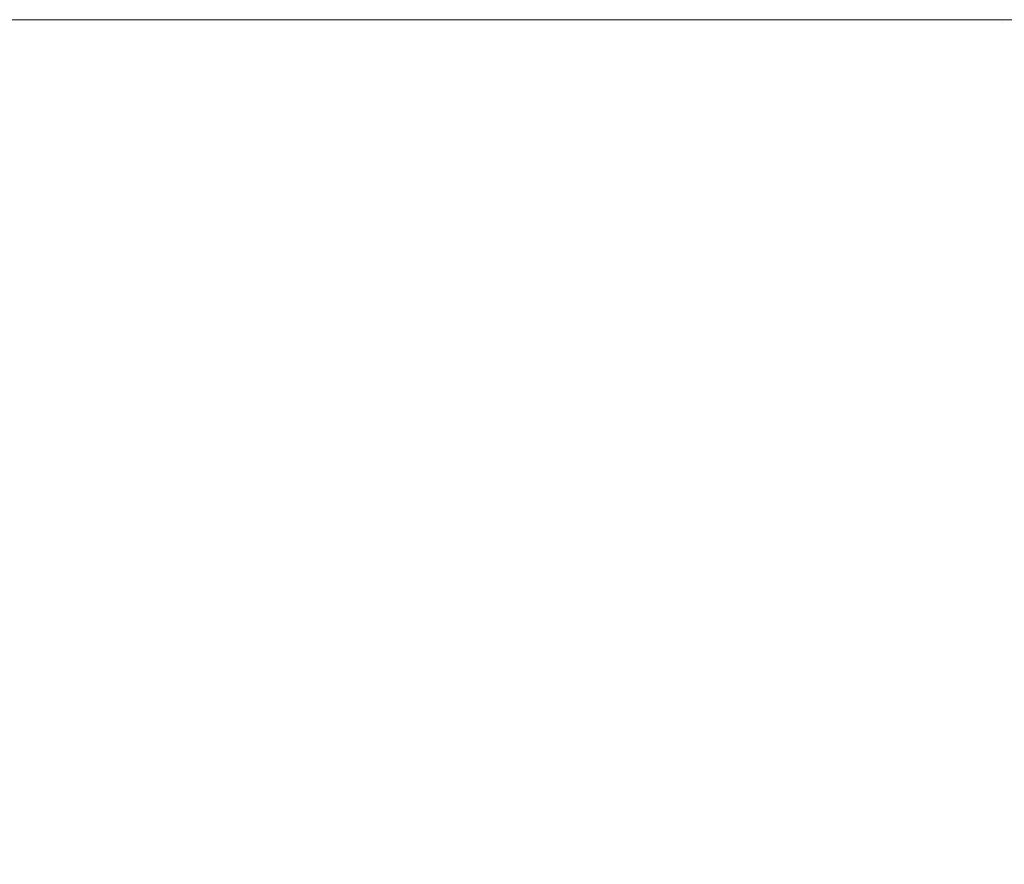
# Model space of a CAD drawing. Header units: centimetres. Extents: x -25.8 to 27.5, y 33.3 to 35.1.
# Tile 194 of 256: x -7.8321 to -7.8014, y 35.1138 to 35.1401. Entities that reach past the tile are written whole.
import ezdxf

# ---------------------------------------------------------------- set-up
doc = ezdxf.new("R2010")
doc.units = ezdxf.units.CM
doc.header["$LTSCALE"] = 2.54
doc.layers.add('Lucido design-1', color=7, linetype='Continuous')

# ---------------------------------------------------------------- blocks, each defined once
blk = doc.blocks.new('Gruppo-6-1')
at = {"color": 7, "linetype": 'Continuous', "lineweight": 9}
for points, invisible_edges in [([(27.40704, 35.140065, 330.489196), (27.40704, 35.140112, 330.486121), (-25.69296, 35.140112, 330.486121), (-25.69296, 35.140065, 330.489196)], 8), ([(-25.69296, 35.140112, 330.486121), (9.50704, 35.140112, 330.286121), (-7.79296, 35.140112, 330.286121)], 9), ([(9.50704, 35.140112, 330.286121), (-25.69296, 35.140112, 330.486121), (27.40704, 35.140112, 330.486121)], 9), ([(-7.79296, 35.140112, 330.286121), (-7.801448, 35.140112, 330.285941), (-25.69296, 35.140112, 330.486121)], 10), ([(-25.69296, 35.140112, 330.486121), (-7.818364, 35.140112, 330.284502), (-7.82676, 35.140112, 330.283245)], 9), ([(-7.801448, 35.140112, 330.285941), (-7.809921, 35.140112, 330.285401), (-25.69296, 35.140112, 330.486121)], 10), ([(-7.809921, 35.140112, 330.285401), (-7.818364, 35.140112, 330.284502), (-25.69296, 35.140112, 330.486121)], 10), ([(-7.82676, 35.140112, 330.283245), (-7.835096, 35.140112, 330.281633), (-25.69296, 35.140112, 330.486121)], 10), ([(27.40704, 35.140065, 306.522433), (27.40704, 35.140112, 306.519358), (-25.69296, 35.140112, 306.519358), (-25.69296, 35.140065, 306.522433)], 8), ([(-25.69296, 35.140112, 306.519358), (-7.819065, 35.140112, 306.317647), (-7.82769, 35.140112, 306.31632)], 9), ([(-7.82769, 35.140112, 306.31632), (-7.836248, 35.140112, 306.314618), (-25.69296, 35.140112, 306.519358)], 10), ([(-25.69296, 35.140112, 306.519358), (-7.801684, 35.140112, 306.319168), (-7.810391, 35.140112, 306.318597)], 9), ([(9.50704, 35.140112, 306.319358), (-25.69296, 35.140112, 306.519358), (27.40704, 35.140112, 306.519358)], 9), ([(9.50704, 35.140112, 306.319358), (-7.79296, 35.140112, 306.319358), (-25.69296, 35.140112, 306.519358)], 10), ([(-7.810391, 35.140112, 306.318597), (-7.819065, 35.140112, 306.317647), (-25.69296, 35.140112, 306.519358)], 10), ([(-7.79296, 35.140112, 306.319358), (-7.801684, 35.140112, 306.319168), (-25.69296, 35.140112, 306.519358)], 10), ([(-25.69296, 35.140065, 330.489196), (-25.69296, 35.139998, 330.490482), (27.40704, 35.139998, 330.490482), (27.40704, 35.140065, 330.489196)], 10), ([(-25.69296, 35.140065, 306.522433), (-25.69296, 35.139998, 306.523719), (27.40704, 35.139998, 306.523719), (27.40704, 35.140065, 306.522433)], 10), ([(-7.836248, 35.140112, 306.314618), (-7.82769, 35.140112, 306.31632), (-7.826933, 35.140017, 306.312026), (-7.835304, 35.140017, 306.310361)], 14), ([(-7.835096, 35.140112, 330.281633), (-7.82676, 35.140112, 330.283245), (-7.826023, 35.140017, 330.278947), (-7.834177, 35.140017, 330.27737)], 14), ([(-7.82769, 35.140112, 306.31632), (-7.819065, 35.140112, 306.317647), (-7.818496, 35.140017, 306.313325), (-7.826933, 35.140017, 306.312026)], 14), ([(-7.82676, 35.140112, 330.283245), (-7.818364, 35.140112, 330.284502), (-7.81781, 35.140017, 330.280177), (-7.826023, 35.140017, 330.278947)], 14), ([(-7.819065, 35.140112, 306.317647), (-7.810391, 35.140112, 306.318597), (-7.810011, 35.140017, 306.314254), (-7.818496, 35.140017, 306.313325)], 14), ([(-7.818364, 35.140112, 330.284502), (-7.809921, 35.140112, 330.285401), (-7.809551, 35.140017, 330.281057), (-7.81781, 35.140017, 330.280177)], 14), ([(-7.810391, 35.140112, 306.318597), (-7.801684, 35.140112, 306.319168), (-7.801494, 35.140017, 306.314812), (-7.810011, 35.140017, 306.314254)], 14), ([(-7.809921, 35.140112, 330.285401), (-7.801448, 35.140112, 330.285941), (-7.801263, 35.140017, 330.281585), (-7.809551, 35.140017, 330.281057)], 14), ([(-7.801494, 35.140017, 306.314812), (-7.801684, 35.140112, 306.319168), (-7.79296, 35.140112, 306.319358), (-7.79296, 35.140019, 306.315114)], 9), ([(-7.801263, 35.140017, 330.281585), (-7.801448, 35.140112, 330.285941), (-7.79296, 35.140112, 330.286121), (-7.79296, 35.140019, 330.281877)], 9), ([(27.40704, 35.139851, 330.493342), (27.40704, 35.139998, 330.490482), (-25.69296, 35.139998, 330.490482), (-25.69296, 35.139851, 330.493342)], 10), ([(27.40704, 35.139851, 306.526579), (27.40704, 35.139998, 306.523719), (-25.69296, 35.139998, 306.523719), (-25.69296, 35.139851, 306.526579)], 10), ([(-25.69296, 35.139851, 330.493342), (-25.69296, 35.139712, 330.494835), (27.40704, 35.139712, 330.494835), (27.40704, 35.139851, 330.493342)], 10), ([(-25.69296, 35.139851, 306.526579), (-25.69296, 35.139712, 306.528072), (27.40704, 35.139712, 306.528072), (27.40704, 35.139851, 306.526579)], 10), ([(-7.835304, 35.140017, 306.310361), (-7.826933, 35.140017, 306.312026), (-7.826215, 35.139751, 306.307957), (-7.83441, 35.139751, 306.306327)], 15), ([(-7.83441, 35.139751, 306.306327), (-7.826215, 35.139751, 306.307957), (-7.8255, 35.139314, 306.303905), (-7.833519, 35.139314, 306.30231)], 15), ([(-7.834177, 35.140017, 330.27737), (-7.826023, 35.140017, 330.278947), (-7.825325, 35.139751, 330.274874), (-7.833307, 35.139751, 330.273331)], 15), ([(-7.833307, 35.139751, 330.273331), (-7.825325, 35.139751, 330.274874), (-7.82463, 35.139314, 330.270819), (-7.83244, 35.139314, 330.269309)], 15), ([(-7.826933, 35.140017, 306.312026), (-7.818496, 35.140017, 306.313325), (-7.817957, 35.139751, 306.309228), (-7.826215, 35.139751, 306.307957)], 15), ([(-7.826215, 35.139751, 306.307957), (-7.817957, 35.139751, 306.309228), (-7.81742, 35.139314, 306.305148), (-7.8255, 35.139314, 306.303905)], 15), ([(-7.826023, 35.140017, 330.278947), (-7.81781, 35.140017, 330.280177), (-7.817285, 35.139751, 330.276078), (-7.825325, 35.139751, 330.274874)], 15), ([(-7.825325, 35.139751, 330.274874), (-7.817285, 35.139751, 330.276078), (-7.816762, 35.139314, 330.271997), (-7.82463, 35.139314, 330.270819)], 15), ([(-7.818496, 35.140017, 306.313325), (-7.810011, 35.140017, 306.314254), (-7.809651, 35.139751, 306.310137), (-7.817957, 35.139751, 306.309228)], 15), ([(-7.817957, 35.139751, 306.309228), (-7.809651, 35.139751, 306.310137), (-7.809292, 35.139314, 306.306039), (-7.81742, 35.139314, 306.305148)], 15), ([(-7.81781, 35.140017, 330.280177), (-7.809551, 35.140017, 330.281057), (-7.809201, 35.139751, 330.276939), (-7.817285, 35.139751, 330.276078)], 15), ([(-7.817285, 35.139751, 330.276078), (-7.809201, 35.139751, 330.276939), (-7.808852, 35.139314, 330.27284), (-7.816762, 35.139314, 330.271997)], 15), ([(-7.810011, 35.140017, 306.314254), (-7.801494, 35.140017, 306.314812), (-7.801313, 35.139751, 306.310684), (-7.809651, 35.139751, 306.310137)], 15), ([(-7.809651, 35.139751, 306.310137), (-7.801313, 35.139751, 306.310684), (-7.801134, 35.139314, 306.306573), (-7.809292, 35.139314, 306.306039)], 15), ([(-7.809551, 35.140017, 330.281057), (-7.801263, 35.140017, 330.281585), (-7.801088, 35.139751, 330.277457), (-7.809201, 35.139751, 330.276939)], 15), ([(-7.809201, 35.139751, 330.276939), (-7.801088, 35.139751, 330.277457), (-7.800913, 35.139314, 330.273346), (-7.808852, 35.139314, 330.27284)], 15), ([(-7.79296, 35.140019, 306.315114), (-7.79296, 35.140017, 306.314999), (-7.801494, 35.140017, 306.314812)], 10), ([(-7.801313, 35.139751, 306.310684), (-7.801494, 35.140017, 306.314812), (-7.79296, 35.140017, 306.314999), (-7.79296, 35.139752, 306.310878)], 11), ([(27.40704, 35.139465, 330.497478), (27.40704, 35.139712, 330.494835), (-25.69296, 35.139712, 330.494835), (-25.69296, 35.139465, 330.497478)], 10), ([(27.40704, 35.139465, 306.530715), (27.40704, 35.139712, 306.528072), (-25.69296, 35.139712, 306.528072), (-25.69296, 35.139465, 306.530715)], 10), ([(-25.69296, 35.139465, 330.497478), (-25.69296, 35.139236, 330.499171), (27.40704, 35.139236, 330.499171), (27.40704, 35.139465, 330.497478)], 10), ([(-25.69296, 35.139465, 306.530715), (-25.69296, 35.139236, 306.532408), (27.40704, 35.139236, 306.532408), (27.40704, 35.139465, 306.530715)], 10), ([(27.40704, 35.138907, 330.501599), (27.40704, 35.139236, 330.499171), (-25.69296, 35.139236, 330.499171), (-25.69296, 35.138907, 330.501599)], 10), ([(27.40704, 35.138907, 306.534836), (27.40704, 35.139236, 306.532408), (-25.69296, 35.139236, 306.532408), (-25.69296, 35.138907, 306.534836)], 10), ([(-7.840179, 35.139314, 330.267468), (-7.83244, 35.139314, 330.269309), (-7.831578, 35.138708, 330.265311), (-7.839149, 35.138708, 330.263511)], 15), ([(-7.833519, 35.139314, 306.30231), (-7.8255, 35.139314, 306.303905), (-7.82479, 35.138708, 306.299878), (-7.832634, 35.138708, 306.298317)], 15), ([(-7.83244, 35.139314, 330.269309), (-7.82463, 35.139314, 330.270819), (-7.823939, 35.138708, 330.266789), (-7.831578, 35.138708, 330.265311)], 15), ([(-7.8255, 35.139314, 306.303905), (-7.81742, 35.139314, 306.305148), (-7.816886, 35.138708, 306.301094), (-7.82479, 35.138708, 306.299878)], 15), ([(-7.82463, 35.139314, 330.270819), (-7.816762, 35.139314, 330.271997), (-7.816243, 35.138708, 330.267941), (-7.823939, 35.138708, 330.266789)], 15), ([(-7.81742, 35.139314, 306.305148), (-7.809292, 35.139314, 306.306039), (-7.808936, 35.138708, 306.301965), (-7.816886, 35.138708, 306.301094)], 15), ([(-7.816762, 35.139314, 330.271997), (-7.808852, 35.139314, 330.27284), (-7.808505, 35.138708, 330.268765), (-7.816243, 35.138708, 330.267941)], 15), ([(-7.809292, 35.139314, 306.306039), (-7.801134, 35.139314, 306.306573), (-7.800956, 35.138708, 306.302488), (-7.808936, 35.138708, 306.301965)], 15), ([(-7.808852, 35.139314, 330.27284), (-7.800913, 35.139314, 330.273346), (-7.80074, 35.138708, 330.26926), (-7.808505, 35.138708, 330.268765)], 15), ([(-25.69296, 35.138907, 330.501599), (-25.69296, 35.138572, 330.503483), (27.40704, 35.138572, 330.503483), (27.40704, 35.138907, 330.501599)], 10), ([(-25.69296, 35.138907, 306.534836), (-25.69296, 35.138572, 306.536719), (27.40704, 35.138572, 306.536719), (27.40704, 35.138907, 306.534836)], 10), ([(27.40704, 35.138177, 330.505696), (27.40704, 35.138572, 330.503483), (-25.69296, 35.138572, 330.503483), (-25.69296, 35.138177, 330.505696)], 10), ([(27.40704, 35.138177, 306.538933), (27.40704, 35.138572, 306.536719), (-25.69296, 35.138572, 306.536719), (-25.69296, 35.138177, 306.538933)], 10), ([(-7.840403, 35.138708, 306.296416), (-7.832634, 35.138708, 306.298317), (-7.831756, 35.137935, 306.294356), (-7.839352, 35.137935, 306.292497)], 15), ([(-7.839149, 35.138708, 330.263511), (-7.831578, 35.138708, 330.265311), (-7.830724, 35.137935, 330.261345), (-7.838126, 35.137935, 330.259584)], 15), ([(-7.832634, 35.138708, 306.298317), (-7.82479, 35.138708, 306.299878), (-7.824086, 35.137935, 306.295882), (-7.831756, 35.137935, 306.294356)], 15), ([(-7.831578, 35.138708, 330.265311), (-7.823939, 35.138708, 330.266789), (-7.823253, 35.137935, 330.26279), (-7.830724, 35.137935, 330.261345)], 15), ([(-7.82479, 35.138708, 306.299878), (-7.816886, 35.138708, 306.301094), (-7.816356, 35.137935, 306.297072), (-7.824086, 35.137935, 306.295882)], 15), ([(-7.823939, 35.138708, 330.266789), (-7.816243, 35.138708, 330.267941), (-7.815728, 35.137935, 330.263916), (-7.823253, 35.137935, 330.26279)], 15), ([(-7.816886, 35.138708, 306.301094), (-7.808936, 35.138708, 306.301965), (-7.808582, 35.137935, 306.297923), (-7.816356, 35.137935, 306.297072)], 15), ([(-7.816243, 35.138708, 330.267941), (-7.808505, 35.138708, 330.268765), (-7.808161, 35.137935, 330.264722), (-7.815728, 35.137935, 330.263916)], 15), ([(-7.808936, 35.138708, 306.301965), (-7.800956, 35.138708, 306.302488), (-7.800779, 35.137935, 306.298435), (-7.808582, 35.137935, 306.297923)], 15), ([(-7.808505, 35.138708, 330.268765), (-7.80074, 35.138708, 330.26926), (-7.800567, 35.137935, 330.265207), (-7.808161, 35.137935, 330.264722)], 15), ([(-25.69296, 35.138177, 330.505696), (-25.69296, 35.13772, 330.507761), (27.40704, 35.13772, 330.507761), (27.40704, 35.138177, 330.505696)], 10), ([(-25.69296, 35.138177, 306.538933), (-25.69296, 35.13772, 306.540998), (27.40704, 35.13772, 306.540998), (27.40704, 35.138177, 306.538933)], 10), ([(-7.839352, 35.137935, 306.292497), (-7.831756, 35.137935, 306.294356), (-7.830886, 35.136995, 306.290433), (-7.838312, 35.136995, 306.288616)], 15), ([(-7.838126, 35.137935, 330.259584), (-7.830724, 35.137935, 330.261345), (-7.829877, 35.136995, 330.257417), (-7.837114, 35.136995, 330.255696)], 15), ([(-7.831756, 35.137935, 306.294356), (-7.824086, 35.137935, 306.295882), (-7.823388, 35.136995, 306.291925), (-7.830886, 35.136995, 306.290433)], 15), ([(-7.830724, 35.137935, 330.261345), (-7.823253, 35.137935, 330.26279), (-7.822574, 35.136995, 330.258829), (-7.829877, 35.136995, 330.257417)], 15), ([(-7.824086, 35.137935, 306.295882), (-7.816356, 35.137935, 306.297072), (-7.815832, 35.136995, 306.293088), (-7.823388, 35.136995, 306.291925)], 15), ([(-7.823253, 35.137935, 330.26279), (-7.815728, 35.137935, 330.263916), (-7.815217, 35.136995, 330.25993), (-7.822574, 35.136995, 330.258829)], 15), ([(-7.816356, 35.137935, 306.297072), (-7.808582, 35.137935, 306.297923), (-7.808232, 35.136995, 306.29392), (-7.815832, 35.136995, 306.293088)], 15), ([(-7.815728, 35.137935, 330.263916), (-7.808161, 35.137935, 330.264722), (-7.80782, 35.136995, 330.260719), (-7.815217, 35.136995, 330.25993)], 15), ([(-7.808582, 35.137935, 306.297923), (-7.800779, 35.137935, 306.298435), (-7.800603, 35.136995, 306.29442), (-7.808232, 35.136995, 306.29392)], 15), ([(-7.808161, 35.137935, 330.264722), (-7.800567, 35.137935, 330.265207), (-7.800397, 35.136995, 330.261192), (-7.80782, 35.136995, 330.260719)], 15), ([(27.40704, 35.137277, 330.509763), (27.40704, 35.13772, 330.507761), (-25.69296, 35.13772, 330.507761), (-25.69296, 35.137277, 330.509763)], 10), ([(27.40704, 35.137277, 306.543), (27.40704, 35.13772, 306.540998), (-25.69296, 35.13772, 306.540998), (-25.69296, 35.137277, 306.543)], 10), ([(-25.69296, 35.137277, 330.509763), (-25.69296, 35.136684, 330.511998), (27.40704, 35.136684, 330.511998), (27.40704, 35.137277, 330.509763)], 10), ([(-25.69296, 35.137277, 306.543), (-25.69296, 35.136684, 306.545235), (27.40704, 35.136684, 306.545235), (27.40704, 35.137277, 306.543)], 10), ([(-7.838312, 35.136995, 306.288616), (-7.830886, 35.136995, 306.290433), (-7.830026, 35.135892, 306.286554), (-7.837284, 35.135892, 306.284778)], 15), ([(-7.837114, 35.136995, 330.255696), (-7.829877, 35.136995, 330.257417), (-7.82904, 35.135892, 330.253533), (-7.836113, 35.135892, 330.251851)], 15), ([(-7.830886, 35.136995, 306.290433), (-7.823388, 35.136995, 306.291925), (-7.822698, 35.135892, 306.288012), (-7.830026, 35.135892, 306.286554)], 15), ([(-7.829877, 35.136995, 330.257417), (-7.822574, 35.136995, 330.258829), (-7.821902, 35.135892, 330.254914), (-7.82904, 35.135892, 330.253533)], 15), ([(-7.823388, 35.136995, 306.291925), (-7.815832, 35.136995, 306.293088), (-7.815313, 35.135892, 306.289149), (-7.822698, 35.135892, 306.288012)], 15), ([(-7.822574, 35.136995, 330.258829), (-7.815217, 35.136995, 330.25993), (-7.814712, 35.135892, 330.25599), (-7.821902, 35.135892, 330.254914)], 15), ([(-7.815832, 35.136995, 306.293088), (-7.808232, 35.136995, 306.29392), (-7.807886, 35.135892, 306.289962), (-7.815313, 35.135892, 306.289149)], 15), ([(-7.815217, 35.136995, 330.25993), (-7.80782, 35.136995, 330.260719), (-7.807483, 35.135892, 330.25676), (-7.814712, 35.135892, 330.25599)], 15), ([(-7.808232, 35.136995, 306.29392), (-7.800603, 35.136995, 306.29442), (-7.80043, 35.135892, 306.290451), (-7.807886, 35.135892, 306.289962)], 15), ([(-7.80782, 35.136995, 330.260719), (-7.800397, 35.136995, 330.261192), (-7.800228, 35.135892, 330.257223), (-7.807483, 35.135892, 330.25676)], 15), ([(27.40704, 35.136207, 330.513793), (27.40704, 35.136684, 330.511998), (-25.69296, 35.136684, 330.511998), (-25.69296, 35.136207, 330.513793)], 10), ([(27.40704, 35.136207, 306.54703), (27.40704, 35.136684, 306.545235), (-25.69296, 35.136684, 306.545235), (-25.69296, 35.136207, 306.54703)], 10), ([(-25.69296, 35.136207, 330.513793), (-25.69296, 35.135464, 330.516186), (27.40704, 35.135464, 330.516186), (27.40704, 35.136207, 330.513793)], 10), ([(-25.69296, 35.136207, 306.54703), (-25.69296, 35.135464, 306.549423), (27.40704, 35.135464, 306.549423), (27.40704, 35.136207, 306.54703)], 10), ([(-7.837284, 35.135892, 306.284778), (-7.830026, 35.135892, 306.286554), (-7.829178, 35.134626, 306.282727), (-7.836269, 35.134626, 306.280991)], 15), ([(-7.836113, 35.135892, 330.251851), (-7.82904, 35.135892, 330.253533), (-7.828214, 35.134626, 330.249701), (-7.835125, 35.134626, 330.248057)], 15), ([(-7.830026, 35.135892, 306.286554), (-7.822698, 35.135892, 306.288012), (-7.822017, 35.134626, 306.284151), (-7.829178, 35.134626, 306.282727)], 15), ([(-7.82904, 35.135892, 330.253533), (-7.821902, 35.135892, 330.254914), (-7.82124, 35.134626, 330.251049), (-7.828214, 35.134626, 330.249701)], 15), ([(-7.822698, 35.135892, 306.288012), (-7.815313, 35.135892, 306.289149), (-7.814802, 35.134626, 306.285262), (-7.822017, 35.134626, 306.284151)], 15), ([(-7.821902, 35.135892, 330.254914), (-7.814712, 35.135892, 330.25599), (-7.814215, 35.134626, 330.252101), (-7.82124, 35.134626, 330.251049)], 15), ([(-7.815313, 35.135892, 306.289149), (-7.807886, 35.135892, 306.289962), (-7.807544, 35.134626, 306.286056), (-7.814802, 35.134626, 306.285262)], 15), ([(-7.814712, 35.135892, 330.25599), (-7.807483, 35.135892, 330.25676), (-7.807151, 35.134626, 330.252853), (-7.814215, 35.134626, 330.252101)], 15), ([(-7.807886, 35.135892, 306.289962), (-7.80043, 35.135892, 306.290451), (-7.800259, 35.134626, 306.286534), (-7.807544, 35.134626, 306.286056)], 15), ([(-7.807483, 35.135892, 330.25676), (-7.800228, 35.135892, 330.257223), (-7.800062, 35.134626, 330.253306), (-7.807151, 35.134626, 330.252853)], 15), ([(27.40704, 35.134969, 330.517778), (27.40704, 35.135464, 330.516186), (-25.69296, 35.135464, 330.516186), (-25.69296, 35.134969, 330.517778)], 10), ([(27.40704, 35.134969, 306.551015), (27.40704, 35.135464, 306.549423), (-25.69296, 35.135464, 306.549423), (-25.69296, 35.134969, 306.551015)], 10), ([(-25.69296, 35.134969, 330.517778), (-25.69296, 35.134062, 330.520317), (27.40704, 35.134062, 330.520317), (27.40704, 35.134969, 330.517778)], 10), ([(-25.69296, 35.134969, 306.551015), (-25.69296, 35.134062, 306.553554), (27.40704, 35.134062, 306.553554), (27.40704, 35.134969, 306.551015)], 10), ([(-7.836269, 35.134626, 306.280991), (-7.829178, 35.134626, 306.282727), (-7.828342, 35.133202, 306.278956), (-7.83527, 35.133202, 306.277261)], 15), ([(-7.835125, 35.134626, 330.248057), (-7.828214, 35.134626, 330.249701), (-7.8274, 35.133202, 330.245925), (-7.834152, 35.133202, 330.24432)], 15), ([(-7.829178, 35.134626, 306.282727), (-7.822017, 35.134626, 306.284151), (-7.821347, 35.133202, 306.280348), (-7.828342, 35.133202, 306.278956)], 15), ([(-7.828214, 35.134626, 330.249701), (-7.82124, 35.134626, 330.251049), (-7.820587, 35.133202, 330.247243), (-7.8274, 35.133202, 330.245925)], 15), ([(-7.822017, 35.134626, 306.284151), (-7.814802, 35.134626, 306.285262), (-7.814298, 35.133202, 306.281433), (-7.821347, 35.133202, 306.280348)], 15), ([(-7.82124, 35.134626, 330.251049), (-7.814215, 35.134626, 330.252101), (-7.813724, 35.133202, 330.24827), (-7.820587, 35.133202, 330.247243)], 15), ([(-7.814802, 35.134626, 306.285262), (-7.807544, 35.134626, 306.286056), (-7.807208, 35.133202, 306.282209), (-7.814298, 35.133202, 306.281433)], 15), ([(-7.814215, 35.134626, 330.252101), (-7.807151, 35.134626, 330.252853), (-7.806823, 35.133202, 330.249006), (-7.813724, 35.133202, 330.24827)], 15), ([(-7.807544, 35.134626, 306.286056), (-7.800259, 35.134626, 306.286534), (-7.800091, 35.133202, 306.282676), (-7.807208, 35.133202, 306.282209)], 15), ([(-7.807151, 35.134626, 330.252853), (-7.800062, 35.134626, 330.253306), (-7.799898, 35.133202, 330.249447), (-7.806823, 35.133202, 330.249006)], 15), ([(27.40704, 35.133564, 330.521712), (27.40704, 35.134062, 330.520317), (-25.69296, 35.134062, 330.520317), (-25.69296, 35.133564, 330.521712)], 10), ([(27.40704, 35.133564, 306.554949), (27.40704, 35.134062, 306.553554), (-25.69296, 35.134062, 306.553554), (-25.69296, 35.133564, 306.554949)], 10), ([(-25.69296, 35.133564, 330.521712), (-25.69296, 35.132483, 330.524383), (27.40704, 35.132483, 330.524383), (27.40704, 35.133564, 330.521712)], 10), ([(-25.69296, 35.133564, 306.554949), (-25.69296, 35.132483, 306.55762), (27.40704, 35.132483, 306.55762), (27.40704, 35.133564, 306.554949)], 10), ([(-7.83527, 35.133202, 306.277261), (-7.828342, 35.133202, 306.278956), (-7.82752, 35.131622, 306.27525), (-7.834287, 35.131622, 306.273594)], 15), ([(-7.834152, 35.133202, 330.24432), (-7.8274, 35.133202, 330.245925), (-7.8266, 35.131622, 330.242214), (-7.833195, 35.131622, 330.240645)], 15), ([(-7.828342, 35.133202, 306.278956), (-7.821347, 35.133202, 306.280348), (-7.820687, 35.131622, 306.276609), (-7.82752, 35.131622, 306.27525)], 15), ([(-7.8274, 35.133202, 330.245925), (-7.820587, 35.133202, 330.247243), (-7.819945, 35.131622, 330.243501), (-7.8266, 35.131622, 330.242214)], 15), ([(-7.821347, 35.133202, 306.280348), (-7.814298, 35.133202, 306.281433), (-7.813802, 35.131622, 306.277669), (-7.820687, 35.131622, 306.276609)], 15), ([(-7.820587, 35.133202, 330.247243), (-7.813724, 35.133202, 330.24827), (-7.813242, 35.131622, 330.244504), (-7.819945, 35.131622, 330.243501)], 15), ([(-7.814298, 35.133202, 306.281433), (-7.807208, 35.133202, 306.282209), (-7.806877, 35.131622, 306.278427), (-7.813802, 35.131622, 306.277669)], 15), ([(-7.813724, 35.133202, 330.24827), (-7.806823, 35.133202, 330.249006), (-7.806501, 35.131622, 330.245222), (-7.813242, 35.131622, 330.244504)], 15), ([(-7.807208, 35.133202, 306.282209), (-7.800091, 35.133202, 306.282676), (-7.799925, 35.131622, 306.278883), (-7.806877, 35.131622, 306.278427)], 15), ([(-7.806823, 35.133202, 330.249006), (-7.799898, 35.133202, 330.249447), (-7.799737, 35.131622, 330.245654), (-7.806501, 35.131622, 330.245222)], 15), ([(27.40704, 35.131995, 330.525586), (27.40704, 35.132483, 330.524383), (-25.69296, 35.132483, 330.524383), (-25.69296, 35.131995, 330.525586)], 10), ([(27.40704, 35.131995, 306.558823), (27.40704, 35.132483, 306.55762), (-25.69296, 35.132483, 306.55762), (-25.69296, 35.131995, 306.558823)], 10), ([(-25.69296, 35.131995, 330.525586), (-25.69296, 35.130727, 330.528376), (27.40704, 35.130727, 330.528376), (27.40704, 35.131995, 330.525586)], 10), ([(-25.69296, 35.131995, 306.558823), (-25.69296, 35.130727, 306.561613), (27.40704, 35.130727, 306.561613), (27.40704, 35.131995, 306.558823)], 10), ([(-7.834287, 35.131622, 306.273594), (-7.82752, 35.131622, 306.27525), (-7.826714, 35.129888, 306.271613), (-7.833323, 35.129888, 306.269995)], 15), ([(-7.833195, 35.131622, 330.240645), (-7.8266, 35.131622, 330.242214), (-7.825816, 35.129888, 330.238572), (-7.832256, 35.129888, 330.23704)], 15), ([(-7.82752, 35.131622, 306.27525), (-7.820687, 35.131622, 306.276609), (-7.820041, 35.129888, 306.27294), (-7.826714, 35.129888, 306.271613)], 15), ([(-7.8266, 35.131622, 330.242214), (-7.819945, 35.131622, 330.243501), (-7.819316, 35.129888, 330.239829), (-7.825816, 35.129888, 330.238572)], 15), ([(-7.820687, 35.131622, 306.276609), (-7.813802, 35.131622, 306.277669), (-7.813316, 35.129888, 306.273975), (-7.820041, 35.129888, 306.27294)], 15), ([(-7.819945, 35.131622, 330.243501), (-7.813242, 35.131622, 330.244504), (-7.812769, 35.129888, 330.240809), (-7.819316, 35.129888, 330.239829)], 15), ([(-7.813802, 35.131622, 306.277669), (-7.806877, 35.131622, 306.278427), (-7.806552, 35.129888, 306.274716), (-7.813316, 35.129888, 306.273975)], 15), ([(-7.813242, 35.131622, 330.244504), (-7.806501, 35.131622, 330.245222), (-7.806186, 35.129888, 330.241511), (-7.812769, 35.129888, 330.240809)], 15), ([(-7.806877, 35.131622, 306.278427), (-7.799925, 35.131622, 306.278883), (-7.799762, 35.129888, 306.275161), (-7.806552, 35.129888, 306.274716)], 15), ([(-7.806501, 35.131622, 330.245222), (-7.799737, 35.131622, 330.245654), (-7.799579, 35.129888, 330.241932), (-7.806186, 35.129888, 330.241511)], 15), ([(27.40704, 35.130264, 330.529396), (27.40704, 35.130727, 330.528376), (-25.69296, 35.130727, 330.528376), (-25.69296, 35.130264, 330.529396)], 10), ([(27.40704, 35.130264, 306.562633), (27.40704, 35.130727, 306.561613), (-25.69296, 35.130727, 306.561613), (-25.69296, 35.130264, 306.562633)], 10), ([(-25.69296, 35.130264, 330.529396), (-25.69296, 35.128799, 330.532289), (27.40704, 35.128799, 330.532289), (27.40704, 35.130264, 330.529396)], 10), ([(-25.69296, 35.130264, 306.562633), (-25.69296, 35.128799, 306.565526), (27.40704, 35.128799, 306.565526), (27.40704, 35.130264, 306.562633)], 10), ([(-7.838626, 35.129888, 330.235237), (-7.832256, 35.129888, 330.23704), (-7.831337, 35.128004, 330.23351), (-7.837558, 35.128004, 330.231749)], 15), ([(-7.833323, 35.129888, 306.269995), (-7.826714, 35.129888, 306.271613), (-7.825924, 35.128004, 306.268051), (-7.832379, 35.128004, 306.266472)], 15), ([(-7.832256, 35.129888, 330.23704), (-7.825816, 35.129888, 330.238572), (-7.825047, 35.128004, 330.235006), (-7.831337, 35.128004, 330.23351)], 15), ([(-7.826714, 35.129888, 306.271613), (-7.820041, 35.129888, 306.27294), (-7.819407, 35.128004, 306.269348), (-7.825924, 35.128004, 306.268051)], 15), ([(-7.825816, 35.129888, 330.238572), (-7.819316, 35.129888, 330.239829), (-7.818699, 35.128004, 330.236234), (-7.825047, 35.128004, 330.235006)], 15), ([(-7.820041, 35.129888, 306.27294), (-7.813316, 35.129888, 306.273975), (-7.81284, 35.128004, 306.270359), (-7.819407, 35.128004, 306.269348)], 15), ([(-7.819316, 35.129888, 330.239829), (-7.812769, 35.129888, 330.240809), (-7.812305, 35.128004, 330.237191), (-7.818699, 35.128004, 330.236234)], 15), ([(-7.813316, 35.129888, 306.273975), (-7.806552, 35.129888, 306.274716), (-7.806234, 35.128004, 306.271082), (-7.81284, 35.128004, 306.270359)], 15), ([(-7.812769, 35.129888, 330.240809), (-7.806186, 35.129888, 330.241511), (-7.805876, 35.128004, 330.237876), (-7.812305, 35.128004, 330.237191)], 15), ([(-7.806552, 35.129888, 306.274716), (-7.799762, 35.129888, 306.275161), (-7.799603, 35.128004, 306.271517), (-7.806234, 35.128004, 306.271082)], 15), ([(-7.806186, 35.129888, 330.241511), (-7.799579, 35.129888, 330.241932), (-7.799424, 35.128004, 330.238287), (-7.805876, 35.128004, 330.237876)], 15), ([(27.40704, 35.128373, 330.533133), (27.40704, 35.128799, 330.532289), (-25.69296, 35.128799, 330.532289), (-25.69296, 35.128373, 330.533133)], 10), ([(27.40704, 35.128373, 306.56637), (27.40704, 35.128799, 306.565526), (-25.69296, 35.128799, 306.565526), (-25.69296, 35.128373, 306.56637)], 10), ([(-25.69296, 35.128373, 330.533133), (-25.69296, 35.126703, 330.536115), (27.40704, 35.126703, 330.536115), (27.40704, 35.128373, 330.533133)], 10), ([(-25.69296, 35.128373, 306.56637), (-25.69296, 35.126703, 306.569352), (27.40704, 35.126703, 306.569352), (27.40704, 35.128373, 306.56637)], 10), ([(-7.838758, 35.128004, 306.264613), (-7.832379, 35.128004, 306.266472), (-7.831456, 35.125974, 306.263029), (-7.837687, 35.125974, 306.261213)], 15), ([(-7.837558, 35.128004, 330.231749), (-7.831337, 35.128004, 330.23351), (-7.830439, 35.125974, 330.230061), (-7.836514, 35.125974, 330.228341)], 15), ([(-7.832379, 35.128004, 306.266472), (-7.825924, 35.128004, 306.268051), (-7.825153, 35.125974, 306.264572), (-7.831456, 35.125974, 306.263029)], 15), ([(-7.831337, 35.128004, 330.23351), (-7.825047, 35.128004, 330.235006), (-7.824296, 35.125974, 330.231522), (-7.830439, 35.125974, 330.230061)], 15), ([(-7.825924, 35.128004, 306.268051), (-7.819407, 35.128004, 306.269348), (-7.818788, 35.125974, 306.265838), (-7.825153, 35.125974, 306.264572)], 15), ([(-7.825047, 35.128004, 330.235006), (-7.818699, 35.128004, 330.236234), (-7.818097, 35.125974, 330.232721), (-7.824296, 35.125974, 330.231522)], 15), ([(-7.819407, 35.128004, 306.269348), (-7.81284, 35.128004, 306.270359), (-7.812374, 35.125974, 306.266825), (-7.818788, 35.125974, 306.265838)], 15), ([(-7.818699, 35.128004, 330.236234), (-7.812305, 35.128004, 330.237191), (-7.811852, 35.125974, 330.233656), (-7.818097, 35.125974, 330.232721)], 15), ([(-7.81284, 35.128004, 306.270359), (-7.806234, 35.128004, 306.271082), (-7.805923, 35.125974, 306.267531), (-7.812374, 35.125974, 306.266825)], 15), ([(-7.812305, 35.128004, 330.237191), (-7.805876, 35.128004, 330.237876), (-7.805574, 35.125974, 330.234325), (-7.811852, 35.125974, 330.233656)], 15), ([(-7.806234, 35.128004, 306.271082), (-7.799603, 35.128004, 306.271517), (-7.799448, 35.125974, 306.267956), (-7.805923, 35.125974, 306.267531)], 15), ([(-7.805876, 35.128004, 330.237876), (-7.799424, 35.128004, 330.238287), (-7.799273, 35.125974, 330.234726), (-7.805574, 35.125974, 330.234325)], 15), ([(27.40704, 35.126325, 330.536791), (27.40704, 35.126703, 330.536115), (-25.69296, 35.126703, 330.536115), (-25.69296, 35.126325, 330.536791)], 10), ([(27.40704, 35.126325, 306.570028), (27.40704, 35.126703, 306.569352), (-25.69296, 35.126703, 306.569352), (-25.69296, 35.126325, 306.570028)], 10), ([(-25.69296, 35.126325, 330.536791), (-25.69296, 35.124442, 330.539846), (27.40704, 35.124442, 330.539846), (27.40704, 35.126325, 330.536791)], 10), ([(-25.69296, 35.126325, 306.570028), (-25.69296, 35.124442, 306.573083), (27.40704, 35.124442, 306.573083), (27.40704, 35.126325, 306.570028)], 10), ([(-7.837687, 35.125974, 306.261213), (-7.831456, 35.125974, 306.263029), (-7.830557, 35.123802, 306.259673), (-7.836642, 35.123802, 306.257899)], 15), ([(-7.836514, 35.125974, 330.228341), (-7.830439, 35.125974, 330.230061), (-7.829563, 35.123802, 330.226698), (-7.835497, 35.123802, 330.225018)], 15), ([(-7.831456, 35.125974, 306.263029), (-7.825153, 35.125974, 306.264572), (-7.824401, 35.123802, 306.261179), (-7.830557, 35.123802, 306.259673)], 15), ([(-7.830439, 35.125974, 330.230061), (-7.824296, 35.125974, 330.231522), (-7.823564, 35.123802, 330.228125), (-7.829563, 35.123802, 330.226698)], 15), ([(-7.825153, 35.125974, 306.264572), (-7.818788, 35.125974, 306.265838), (-7.818185, 35.123802, 306.262416), (-7.824401, 35.123802, 306.261179)], 15), ([(-7.824296, 35.125974, 330.231522), (-7.818097, 35.125974, 330.232721), (-7.81751, 35.123802, 330.229296), (-7.823564, 35.123802, 330.228125)], 15), ([(-7.818788, 35.125974, 306.265838), (-7.812374, 35.125974, 306.266825), (-7.811921, 35.123802, 306.26338), (-7.818185, 35.123802, 306.262416)], 15), ([(-7.818097, 35.125974, 330.232721), (-7.811852, 35.125974, 330.233656), (-7.811411, 35.123802, 330.230209), (-7.81751, 35.123802, 330.229296)], 15), ([(-7.812374, 35.125974, 306.266825), (-7.805923, 35.125974, 306.267531), (-7.805621, 35.123802, 306.26407), (-7.811921, 35.123802, 306.26338)], 15), ([(-7.811852, 35.125974, 330.233656), (-7.805574, 35.125974, 330.234325), (-7.805279, 35.123802, 330.230862), (-7.811411, 35.123802, 330.230209)], 15), ([(-7.805923, 35.125974, 306.267531), (-7.799448, 35.125974, 306.267956), (-7.799296, 35.123802, 306.264484), (-7.805621, 35.123802, 306.26407)], 15), ([(-7.805574, 35.125974, 330.234325), (-7.799273, 35.125974, 330.234726), (-7.799125, 35.123802, 330.231255), (-7.805279, 35.123802, 330.230862)], 15), ([(27.40704, 35.124123, 330.540363), (27.40704, 35.124442, 330.539846), (-25.69296, 35.124442, 330.539846), (-25.69296, 35.124123, 330.540363)], 10), ([(27.40704, 35.124123, 306.5736), (27.40704, 35.124442, 306.573083), (-25.69296, 35.124442, 306.573083), (-25.69296, 35.124123, 306.5736)], 10), ([(-25.69296, 35.124123, 330.540363), (-25.69296, 35.12202, 330.543474), (27.40704, 35.12202, 330.543474), (27.40704, 35.124123, 330.540363)], 10), ([(-25.69296, 35.124123, 306.5736), (-25.69296, 35.12202, 306.576711), (27.40704, 35.12202, 306.576711), (27.40704, 35.124123, 306.5736)], 10), ([(-7.836642, 35.123802, 306.257899), (-7.830557, 35.123802, 306.259673), (-7.829682, 35.121491, 306.256408), (-7.835625, 35.121491, 306.254676)], 15), ([(-7.835497, 35.123802, 330.225018), (-7.829563, 35.123802, 330.226698), (-7.828712, 35.121491, 330.223427), (-7.834507, 35.121491, 330.221786)], 15), ([(-7.830557, 35.123802, 306.259673), (-7.824401, 35.123802, 306.261179), (-7.823669, 35.121491, 306.257879), (-7.829682, 35.121491, 306.256408)], 15), ([(-7.829563, 35.123802, 330.226698), (-7.823564, 35.123802, 330.228125), (-7.822852, 35.121491, 330.224821), (-7.828712, 35.121491, 330.223427)], 15), ([(-7.824401, 35.123802, 306.261179), (-7.818185, 35.123802, 306.262416), (-7.817598, 35.121491, 306.259087), (-7.823669, 35.121491, 306.257879)], 15), ([(-7.823564, 35.123802, 330.228125), (-7.81751, 35.123802, 330.229296), (-7.816939, 35.121491, 330.225965), (-7.822852, 35.121491, 330.224821)], 15), ([(-7.818185, 35.123802, 306.262416), (-7.811921, 35.123802, 306.26338), (-7.81148, 35.121491, 306.260029), (-7.817598, 35.121491, 306.259087)], 15), ([(-7.81751, 35.123802, 330.229296), (-7.811411, 35.123802, 330.230209), (-7.810982, 35.121491, 330.226856), (-7.816939, 35.121491, 330.225965)], 15), ([(-7.811921, 35.123802, 306.26338), (-7.805621, 35.123802, 306.26407), (-7.805326, 35.121491, 306.260703), (-7.81148, 35.121491, 306.260029)], 15), ([(-7.811411, 35.123802, 330.230209), (-7.805279, 35.123802, 330.230862), (-7.804993, 35.121491, 330.227494), (-7.810982, 35.121491, 330.226856)], 15), ([(-7.805621, 35.123802, 306.26407), (-7.799296, 35.123802, 306.264484), (-7.799149, 35.121491, 306.261107), (-7.805326, 35.121491, 306.260703)], 15), ([(-7.805279, 35.123802, 330.230862), (-7.799125, 35.123802, 330.231255), (-7.798982, 35.121491, 330.227878), (-7.804993, 35.121491, 330.227494)], 15), ([(27.40704, 35.121771, 330.543844), (27.40704, 35.12202, 330.543474), (-25.69296, 35.12202, 330.543474), (-25.69296, 35.121771, 330.543844)], 10), ([(27.40704, 35.121771, 306.577081), (27.40704, 35.12202, 306.576711), (-25.69296, 35.12202, 306.576711), (-25.69296, 35.121771, 306.577081)], 10), ([(-25.69296, 35.121771, 330.543844), (-25.69296, 35.119443, 330.546994), (27.40704, 35.119443, 330.546994), (27.40704, 35.121771, 330.543844)], 10), ([(-25.69296, 35.121771, 306.577081), (-25.69296, 35.119443, 306.580231), (27.40704, 35.119443, 306.580231), (27.40704, 35.121771, 306.577081)], 10), ([(-7.835625, 35.121491, 306.254676), (-7.829682, 35.121491, 306.256408), (-7.828833, 35.119046, 306.25324), (-7.834639, 35.119046, 306.251548)], 15), ([(-7.834507, 35.121491, 330.221786), (-7.828712, 35.121491, 330.223427), (-7.827885, 35.119046, 330.220254), (-7.833547, 35.119046, 330.21865)], 15), ([(-7.829682, 35.121491, 306.256408), (-7.823669, 35.121491, 306.257879), (-7.822959, 35.119046, 306.254677), (-7.828833, 35.119046, 306.25324)], 15), ([(-7.828712, 35.121491, 330.223427), (-7.822852, 35.121491, 330.224821), (-7.822161, 35.119046, 330.221615), (-7.827885, 35.119046, 330.220254)], 15), ([(-7.823669, 35.121491, 306.257879), (-7.817598, 35.121491, 306.259087), (-7.817028, 35.119046, 306.255857), (-7.822959, 35.119046, 306.254677)], 15), ([(-7.822852, 35.121491, 330.224821), (-7.816939, 35.121491, 330.225965), (-7.816384, 35.119046, 330.222732), (-7.822161, 35.119046, 330.221615)], 15), ([(-7.817598, 35.121491, 306.259087), (-7.81148, 35.121491, 306.260029), (-7.811052, 35.119046, 306.256777), (-7.817028, 35.119046, 306.255857)], 15), ([(-7.816939, 35.121491, 330.225965), (-7.810982, 35.121491, 330.226856), (-7.810565, 35.119046, 330.223603), (-7.816384, 35.119046, 330.222732)], 15), ([(-7.81148, 35.121491, 306.260029), (-7.805326, 35.121491, 306.260703), (-7.80504, 35.119046, 306.257435), (-7.811052, 35.119046, 306.256777)], 15), ([(-7.810982, 35.121491, 330.226856), (-7.804993, 35.121491, 330.227494), (-7.804714, 35.119046, 330.224227), (-7.810565, 35.119046, 330.223603)], 15), ([(-7.805326, 35.121491, 306.260703), (-7.799149, 35.121491, 306.261107), (-7.799006, 35.119046, 306.257831), (-7.80504, 35.119046, 306.257435)], 15), ([(-7.804993, 35.121491, 330.227494), (-7.798982, 35.121491, 330.227878), (-7.798843, 35.119046, 330.224601), (-7.804714, 35.119046, 330.224227)], 15), ([(27.40704, 35.119272, 330.547225), (27.40704, 35.119443, 330.546994), (-25.69296, 35.119443, 330.546994), (-25.69296, 35.119272, 330.547225)], 10), ([(27.40704, 35.119272, 306.580462), (27.40704, 35.119443, 306.580231), (-25.69296, 35.119443, 306.580231), (-25.69296, 35.119272, 306.580462)], 10), ([(-25.69296, 35.119272, 330.547225), (-25.69296, 35.116714, 330.550399), (27.40704, 35.116714, 330.550399), (27.40704, 35.119272, 330.547225)], 10), ([(-25.69296, 35.119272, 306.580462), (-25.69296, 35.116714, 306.583635), (27.40704, 35.116714, 306.583635), (27.40704, 35.119272, 306.580462)], 10), ([(-7.834639, 35.119046, 306.251548), (-7.828833, 35.119046, 306.25324), (-7.828012, 35.116471, 306.250174), (-7.833685, 35.116471, 306.248521)], 15), ([(-7.833547, 35.119046, 330.21865), (-7.827885, 35.119046, 330.220254), (-7.827085, 35.116471, 330.217182), (-7.832617, 35.116471, 330.215615)], 15), ([(-7.828833, 35.119046, 306.25324), (-7.822959, 35.119046, 306.254677), (-7.822272, 35.116471, 306.251579), (-7.828012, 35.116471, 306.250174)], 15), ([(-7.827885, 35.119046, 330.220254), (-7.822161, 35.119046, 330.221615), (-7.821492, 35.116471, 330.218512), (-7.827085, 35.116471, 330.217182)], 15), ([(-7.822959, 35.119046, 306.254677), (-7.817028, 35.119046, 306.255857), (-7.816477, 35.116471, 306.252731), (-7.822272, 35.116471, 306.251579)], 15), ([(-7.822161, 35.119046, 330.221615), (-7.816384, 35.119046, 330.222732), (-7.815848, 35.116471, 330.219604), (-7.821492, 35.116471, 330.218512)], 15), ([(-7.817028, 35.119046, 306.255857), (-7.811052, 35.119046, 306.256777), (-7.810637, 35.116471, 306.25363), (-7.816477, 35.116471, 306.252731)], 15), ([(-7.816384, 35.119046, 330.222732), (-7.810565, 35.119046, 330.223603), (-7.810162, 35.116471, 330.220455), (-7.815848, 35.116471, 330.219604)], 15), ([(-7.811052, 35.119046, 306.256777), (-7.80504, 35.119046, 306.257435), (-7.804764, 35.116471, 306.254273), (-7.810637, 35.116471, 306.25363)], 15), ([(-7.810565, 35.119046, 330.223603), (-7.804714, 35.119046, 330.224227), (-7.804445, 35.116471, 330.221064), (-7.810162, 35.116471, 330.220455)], 15), ([(-7.80504, 35.119046, 306.257435), (-7.799006, 35.119046, 306.257831), (-7.798867, 35.116471, 306.25466), (-7.804764, 35.116471, 306.254273)], 15), ([(-7.804714, 35.119046, 330.224227), (-7.798843, 35.119046, 330.224601), (-7.798708, 35.116471, 330.22143), (-7.804445, 35.116471, 330.221064)], 15), ([(27.40704, 35.116631, 330.550502), (27.40704, 35.116714, 330.550399), (-25.69296, 35.116714, 330.550399), (-25.69296, 35.116631, 330.550502)], 10), ([(27.40704, 35.116631, 306.583739), (27.40704, 35.116714, 306.583635), (-25.69296, 35.116714, 306.583635), (-25.69296, 35.116631, 306.583739)], 10), ([(27.40704, 35.113851, 330.553668), (27.40704, 35.116631, 330.550502), (-25.69296, 35.116631, 330.550502), (-25.69296, 35.113851, 330.553668)], 10), ([(27.40704, 35.113851, 306.586905), (27.40704, 35.116631, 306.583739), (-25.69296, 35.116631, 306.583739), (-25.69296, 35.113851, 306.586905)], 10), ([(-7.838077, 35.116471, 330.213816), (-7.832617, 35.116471, 330.215615), (-7.83172, 35.113772, 330.212686), (-7.837057, 35.113772, 330.210927)], 15), ([(-7.833685, 35.116471, 306.248521), (-7.828012, 35.116471, 306.250174), (-7.827219, 35.113772, 306.247215), (-7.832764, 35.113772, 306.245599)], 15), ([(-7.832617, 35.116471, 330.215615), (-7.827085, 35.116471, 330.217182), (-7.826314, 35.113772, 330.214217), (-7.83172, 35.113772, 330.212686)], 15), ([(-7.828012, 35.116471, 306.250174), (-7.822272, 35.116471, 306.251579), (-7.821609, 35.113772, 306.248588), (-7.827219, 35.113772, 306.247215)], 15), ([(-7.827085, 35.116471, 330.217182), (-7.821492, 35.116471, 330.218512), (-7.820847, 35.113772, 330.215517), (-7.826314, 35.113772, 330.214217)], 15), ([(-7.822272, 35.116471, 306.251579), (-7.816477, 35.116471, 306.252731), (-7.815945, 35.113772, 306.249714), (-7.821609, 35.113772, 306.248588)], 15), ([(-7.821492, 35.116471, 330.218512), (-7.815848, 35.116471, 330.219604), (-7.81533, 35.113772, 330.216584), (-7.820847, 35.113772, 330.215517)], 15), ([(-7.816477, 35.116471, 306.252731), (-7.810637, 35.116471, 306.25363), (-7.810237, 35.113772, 306.250593), (-7.815945, 35.113772, 306.249714)], 15), ([(-7.815848, 35.116471, 330.219604), (-7.810162, 35.116471, 330.220455), (-7.809773, 35.113772, 330.217416), (-7.81533, 35.113772, 330.216584)], 15), ([(-7.810637, 35.116471, 306.25363), (-7.804764, 35.116471, 306.254273), (-7.804497, 35.113772, 306.251222), (-7.810237, 35.113772, 306.250593)], 15), ([(-7.810162, 35.116471, 330.220455), (-7.804445, 35.116471, 330.221064), (-7.804185, 35.113772, 330.218012), (-7.809773, 35.113772, 330.217416)], 15), ([(-7.804764, 35.116471, 306.254273), (-7.798867, 35.116471, 306.25466), (-7.798734, 35.113772, 306.251599), (-7.804497, 35.113772, 306.251222)], 15), ([(-7.804445, 35.116471, 330.221064), (-7.798708, 35.116471, 330.22143), (-7.798578, 35.113772, 330.218369), (-7.804185, 35.113772, 330.218012)], 15), ([(-25.69296, 35.113851, 330.553668), (-25.69296, 35.113839, 330.55368), (27.40704, 35.113839, 330.55368), (27.40704, 35.113851, 330.553668)], 10), ([(-25.69296, 35.113851, 306.586905), (-25.69296, 35.113839, 306.586917), (27.40704, 35.113839, 306.586917), (27.40704, 35.113851, 306.586905)], 10), ([(27.40704, 35.110937, 330.556718), (27.40704, 35.113839, 330.55368), (-25.69296, 35.113839, 330.55368), (-25.69296, 35.110937, 330.556718)], 10), ([(27.40704, 35.110937, 306.589955), (27.40704, 35.113839, 306.586917), (-25.69296, 35.113839, 306.586917), (-25.69296, 35.110937, 306.589955)], 10)]:
    blk.add_3dface(points, dxfattribs=dict(at, invisible_edges=invisible_edges))

msp = doc.modelspace()

# ---------------------------------------------------------------- block references
at = {"layer": 'Lucido design-1', "color": 7}
msp.add_blockref('Gruppo-6-1', (0, 0), dxfattribs=at)

doc.saveas('drawing.dxf')
